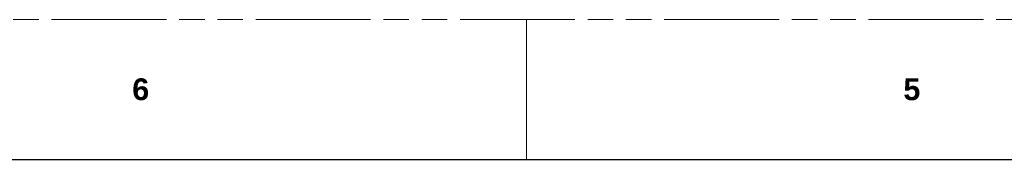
# Model space of a CAD drawing. Header units: millimetres. Extents: x 3925 to 5043, y -86 to 778.
# Tile 55 of 113: x 4252 to 4431, y 752 to 778. Entities that reach past the tile are written whole.
import ezdxf

# ---------------------------------------------------------------- set-up
doc = ezdxf.new("R2010")
doc.units = ezdxf.units.MM
doc.header["$LTSCALE"] = 46.255
doc.linetypes.add('PHANTOM', pattern=[0.8, 0.45, -0.05, 0.1, -0.05, 0.1, -0.05])
doc.layers.get('0').update_dxf_attribs({"linetype": 'CONTINUOUS'})
doc.styles.add('SLDTEXTSTYLE0', font='arialbd.ttf', dxfattribs={"height": 5.5})

msp = doc.modelspace()

# ---------------------------------------------------------------- linework, layer by layer
at = {"color": 7, "linetype": 'PHANTOM', "lineweight": 0}
msp.add_line((3924.9114, 777.5606), (5042.5114, 777.5606), dxfattribs=at)
at = {"color": 7, "linetype": 'Continuous', "lineweight": 0}
msp.add_line((4344.0114, 777.5606), (4344.0114, 752.1606), dxfattribs=at)
at = {"color": 7, "linetype": 'Continuous', "lineweight": 30}
msp.add_line((3937.6114, 752.1606), (5029.8114, 752.1606), dxfattribs=at)

# ---------------------------------------------------------------- texts
at = {"color": 7, "linetype": 'Continuous', "lineweight": 0, "char_height": 3.9688, "attachment_point": 1, "style": 'SLDTEXTSTYLE0'}
for s, insert in [('6', (4272.5739, 766.8898)), ('5', (4412.2739, 766.8898))]:
    msp.add_mtext(s, dxfattribs=dict(at, insert=insert))

doc.saveas('drawing.dxf')
